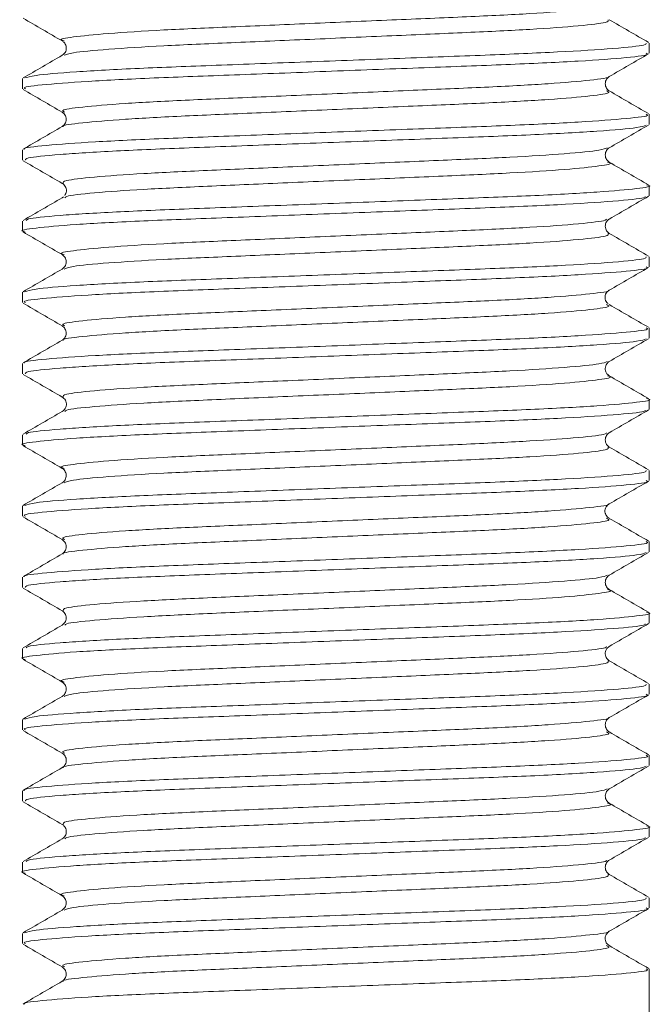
# Model space of a CAD drawing. Header units: millimetres. Extents: x 0 to 210, y 0 to 297.
# Tile 12 of 22: x 118 to 125, y 195 to 206. Entities that reach past the tile are written whole.
import ezdxf

# ---------------------------------------------------------------- set-up
doc = ezdxf.new("R2010")
doc.units = ezdxf.units.MM

msp = doc.modelspace()

# ---------------------------------------------------------------- linework, layer by layer
at = {"color": 179, "linetype": 'Continuous', "lineweight": 15}
for p, q in [((125.317, 205.92), (125.317, 206.039)), ((117.984, 205.623), (117.984, 205.503)), ((125.317, 205.086), (125.317, 205.206)), ((117.984, 204.789), (117.984, 204.67)), ((125.317, 204.253), (125.317, 204.373)), ((118.462, 204.241), (118.449, 204.229)), ((117.984, 203.956), (117.984, 203.836)), ((125.317, 203.42), (125.317, 203.539)), ((117.984, 203.123), (117.984, 203.003)), ((125.317, 202.586), (125.317, 202.706)), ((117.984, 202.289), (117.984, 202.17)), ((125.317, 201.753), (125.317, 201.873)), ((117.984, 201.456), (117.984, 201.336)), ((125.317, 200.92), (125.317, 201.039)), ((117.984, 200.623), (117.984, 200.503)), ((125.317, 200.086), (125.317, 200.206)), ((117.984, 199.789), (117.984, 199.67)), ((125.317, 199.253), (125.317, 199.373)), ((117.984, 198.956), (117.984, 198.836)), ((125.317, 198.42), (125.317, 198.539)), ((117.984, 198.123), (117.984, 198.003)), ((125.317, 197.586), (125.317, 197.706)), ((117.984, 197.289), (117.984, 197.17)), ((125.317, 196.753), (125.317, 196.873)), ((117.984, 196.456), (117.984, 196.336)), ((125.317, 195.92), (125.317, 196.039)), ((117.984, 195.623), (117.984, 195.503)), ((125.317, 195.086), (125.317, 195.206)), ((125.317, 194.373), (125.317, 195.086))]:
    msp.add_line(p, q, dxfattribs=at)
at = {"color": 179, "linetype": 'Continuous', "lineweight": 0}
for points, knots in [([(124.82, 206.48), (124.819, 206.475), (124.816, 206.458), (124.521, 206.424), (123.965, 206.383), (123.2, 206.346), (122.306, 206.309), (121.346, 206.267), (120.419, 206.227), (119.602, 206.192), (118.949, 206.151), (118.553, 206.109), (118.397, 206.082), (118.461, 206.066), (118.473, 206.063)], [0, 0, 0, 0, 0.0379485, 0.1328938, 0.2283894, 0.3203656, 0.4132298, 0.5089454, 0.6033299, 0.694459, 0.7890839, 0.8847291, 0.9772298, 1, 1, 1, 1]), ([(124.838, 206.312), (124.842, 206.302), (124.85, 206.279), (124.527, 206.24), (123.964, 206.198), (123.2, 206.162), (122.306, 206.124), (121.346, 206.082), (120.42, 206.042), (119.6, 206.007), (118.959, 205.966), (118.549, 205.928), (118.494, 205.905), (118.471, 205.895)], [0, 0, 0, 0, 0.0807615, 0.1756386, 0.2710655, 0.3629755, 0.4557729, 0.5514196, 0.6457362, 0.7367998, 0.8313567, 0.9269331, 1, 1, 1, 1]), ([(118.013, 205.63), (118.041, 205.64), (118.104, 205.663), (118.574, 205.702), (119.307, 205.743), (120.244, 205.778), (121.303, 205.818), (122.4, 205.86), (123.421, 205.897), (124.295, 205.934), (124.935, 205.975), (125.287, 206.012), (125.284, 206.031), (125.283, 206.039)], [0, 0, 0, 0, 0.076734, 0.174184, 0.270596, 0.363448, 0.459615, 0.557137, 0.651756, 0.745471, 0.842769, 0.939507, 1, 1, 1, 1]), ([(125.285, 205.92), (125.294, 205.916), (125.333, 205.9), (125.083, 205.869), (124.541, 205.827), (123.731, 205.789), (122.753, 205.753), (121.671, 205.712), (120.587, 205.67), (119.604, 205.635), (118.786, 205.596), (118.232, 205.554), (117.972, 205.523), (118.009, 205.507), (118.018, 205.503)], [0, 0, 0, 0, 0.028438, 0.122258, 0.218025, 0.311543, 0.402996, 0.498192, 0.593468, 0.685028, 0.778384, 0.874142, 0.968109, 1, 1, 1, 1]), ([(124.842, 205.647), (124.844, 205.646), (124.865, 205.633), (124.648, 205.605), (124.182, 205.563), (123.471, 205.524), (122.615, 205.489), (121.668, 205.447), (120.72, 205.406), (119.859, 205.37), (119.145, 205.332), (118.655, 205.29), (118.421, 205.256), (118.465, 205.237), (118.48, 205.23)], [0, 0, 0, 0, 0.006985, 0.100812, 0.196587, 0.290111, 0.381568, 0.476772, 0.572056, 0.663621, 0.756983, 0.852749, 0.946722, 1, 1, 1, 1]), ([(124.819, 205.479), (124.835, 205.472), (124.882, 205.454), (124.659, 205.42), (124.179, 205.378), (123.471, 205.339), (122.615, 205.304), (121.668, 205.263), (120.72, 205.221), (119.86, 205.186), (119.142, 205.147), (118.665, 205.105), (118.44, 205.077), (118.46, 205.063), (118.462, 205.062)], [0, 0, 0, 0, 0.049808, 0.143638, 0.239417, 0.332944, 0.424405, 0.519612, 0.614899, 0.706467, 0.799832, 0.895602, 0.989579, 1, 1, 1, 1]), ([(118.008, 204.796), (118.005, 204.798), (117.981, 204.812), (118.238, 204.841), (118.785, 204.883), (119.604, 204.921), (120.587, 204.957), (121.671, 204.998), (122.753, 205.04), (123.731, 205.075), (124.541, 205.114), (125.083, 205.156), (125.333, 205.186), (125.294, 205.202), (125.285, 205.206)], [0, 0, 0, 0, 0.013479, 0.109232, 0.206812, 0.301943, 0.395245, 0.492333, 0.589339, 0.682532, 0.777828, 0.875417, 0.971021, 1, 1, 1, 1]), ([(125.284, 205.078), (125.26, 205.069), (125.205, 205.047), (124.749, 205.008), (124.025, 204.967), (123.094, 204.932), (122.039, 204.892), (120.941, 204.851), (119.915, 204.813), (119.035, 204.776), (118.385, 204.735), (118.02, 204.698), (118.017, 204.678), (118.016, 204.67)], [0, 0, 0, 0, 0.07309, 0.170495, 0.267024, 0.359899, 0.455934, 0.553484, 0.648285, 0.741848, 0.839084, 0.935921, 1, 1, 1, 1]), ([(124.827, 204.813), (124.807, 204.804), (124.758, 204.782), (124.362, 204.744), (123.729, 204.703), (122.914, 204.668), (121.99, 204.628), (121.029, 204.586), (120.132, 204.548), (119.362, 204.512), (118.79, 204.471), (118.455, 204.431), (118.457, 204.408), (118.458, 204.397)], [0, 0, 0, 0, 0.069475, 0.165009, 0.259681, 0.350768, 0.444956, 0.540632, 0.633608, 0.72537, 0.820737, 0.915713, 1, 1, 1, 1]), ([(124.83, 204.645), (124.841, 204.643), (124.905, 204.628), (124.757, 204.601), (124.371, 204.559), (123.726, 204.518), (122.915, 204.483), (121.99, 204.443), (121.029, 204.402), (120.132, 204.363), (119.361, 204.327), (118.796, 204.286), (118.49, 204.252), (118.483, 204.234), (118.481, 204.229)], [0, 0, 0, 0, 0.019407, 0.111708, 0.207298, 0.302026, 0.393167, 0.487411, 0.583143, 0.676175, 0.767991, 0.863414, 0.958446, 1, 1, 1, 1]), ([(118.027, 203.964), (118.03, 203.969), (118.037, 203.987), (118.388, 204.022), (119.034, 204.063), (119.915, 204.099), (120.941, 204.137), (122.039, 204.179), (123.095, 204.219), (124.022, 204.254), (124.76, 204.295), (125.2, 204.336), (125.37, 204.363), (125.298, 204.378), (125.287, 204.38)], [0, 0, 0, 0, 0.044012, 0.139017, 0.234412, 0.326205, 0.419211, 0.514915, 0.609133, 0.700251, 0.794952, 0.890515, 0.982791, 1, 1, 1, 1]), ([(125.273, 204.245), (125.273, 204.24), (125.27, 204.222), (124.931, 204.189), (124.296, 204.147), (123.422, 204.111), (122.401, 204.073), (121.304, 204.031), (120.244, 203.991), (119.31, 203.956), (118.564, 203.916), (118.112, 203.874), (117.933, 203.846), (118.004, 203.831), (118.016, 203.828)], [0, 0, 0, 0, 0.040416, 0.135328, 0.230793, 0.322744, 0.415576, 0.511259, 0.605615, 0.696717, 0.791309, 0.886923, 0.979399, 1, 1, 1, 1]), ([(124.82, 203.98), (124.819, 203.975), (124.816, 203.958), (124.521, 203.924), (123.966, 203.883), (123.2, 203.846), (122.307, 203.809), (121.347, 203.767), (120.42, 203.727), (119.603, 203.692), (118.95, 203.651), (118.553, 203.609), (118.397, 203.582), (118.461, 203.566), (118.473, 203.563)], [0, 0, 0, 0, 0.037919, 0.132861, 0.228355, 0.320332, 0.413191, 0.508904, 0.603289, 0.694416, 0.789036, 0.88468, 0.977182, 1, 1, 1, 1]), ([(124.838, 203.812), (124.842, 203.802), (124.85, 203.779), (124.527, 203.74), (123.964, 203.698), (123.201, 203.662), (122.307, 203.624), (121.347, 203.582), (120.42, 203.542), (119.6, 203.507), (118.959, 203.467), (118.549, 203.428), (118.494, 203.405), (118.471, 203.395)], [0, 0, 0, 0, 0.0806825, 0.175559, 0.2709882, 0.3629022, 0.4556974, 0.5513448, 0.6456649, 0.7367294, 0.8312853, 0.9268637, 1, 1, 1, 1]), ([(118.013, 203.13), (118.041, 203.14), (118.104, 203.163), (118.575, 203.202), (119.308, 203.243), (120.245, 203.278), (121.304, 203.318), (122.401, 203.36), (123.422, 203.397), (124.295, 203.434), (124.935, 203.475), (125.287, 203.512), (125.284, 203.531), (125.283, 203.539)], [0, 0, 0, 0, 0.076804, 0.174255, 0.270664, 0.363516, 0.459684, 0.557205, 0.65182, 0.745538, 0.842836, 0.939572, 1, 1, 1, 1]), ([(125.285, 203.42), (125.294, 203.416), (125.333, 203.4), (125.083, 203.369), (124.541, 203.328), (123.731, 203.289), (122.753, 203.253), (121.672, 203.212), (120.588, 203.17), (119.604, 203.135), (118.786, 203.096), (118.232, 203.054), (117.972, 203.023), (118.009, 203.007), (118.018, 203.003)], [0, 0, 0, 0, 0.028376, 0.122193, 0.21796, 0.311481, 0.402932, 0.498127, 0.593404, 0.684967, 0.77832, 0.874078, 0.968047, 1, 1, 1, 1]), ([(124.842, 203.147), (124.844, 203.146), (124.865, 203.133), (124.648, 203.105), (124.182, 203.063), (123.471, 203.024), (122.616, 202.989), (121.669, 202.948), (120.72, 202.906), (119.859, 202.87), (119.145, 202.832), (118.655, 202.79), (118.421, 202.756), (118.465, 202.737), (118.48, 202.73)], [0, 0, 0, 0, 0.006927, 0.100753, 0.196529, 0.290058, 0.381515, 0.476718, 0.572005, 0.663573, 0.756933, 0.852701, 0.946678, 1, 1, 1, 1]), ([(124.819, 202.979), (124.835, 202.972), (124.882, 202.954), (124.659, 202.92), (124.179, 202.878), (123.472, 202.84), (122.616, 202.804), (121.669, 202.763), (120.72, 202.721), (119.86, 202.686), (119.143, 202.647), (118.665, 202.605), (118.441, 202.577), (118.46, 202.563), (118.462, 202.562)], [0, 0, 0, 0, 0.049746, 0.143571, 0.239347, 0.332875, 0.424332, 0.519535, 0.614821, 0.706388, 0.799748, 0.895515, 0.989492, 1, 1, 1, 1]), ([(118.009, 202.296), (118.006, 202.298), (117.981, 202.312), (118.238, 202.341), (118.785, 202.383), (119.605, 202.421), (120.588, 202.457), (121.672, 202.498), (122.753, 202.54), (123.731, 202.575), (124.541, 202.614), (125.083, 202.656), (125.333, 202.686), (125.294, 202.702), (125.285, 202.706)], [0, 0, 0, 0, 0.013565, 0.109319, 0.206896, 0.302022, 0.395324, 0.492411, 0.589414, 0.682602, 0.7779, 0.875486, 0.971085, 1, 1, 1, 1]), ([(125.284, 202.578), (125.26, 202.569), (125.205, 202.547), (124.749, 202.508), (124.026, 202.467), (123.095, 202.432), (122.04, 202.392), (120.941, 202.351), (119.916, 202.313), (119.036, 202.277), (118.385, 202.235), (118.02, 202.198), (118.017, 202.178), (118.016, 202.17)], [0, 0, 0, 0, 0.073057, 0.170459, 0.266986, 0.359859, 0.455888, 0.553435, 0.648235, 0.741792, 0.839023, 0.935859, 1, 1, 1, 1]), ([(124.827, 202.313), (124.807, 202.304), (124.759, 202.282), (124.362, 202.244), (123.729, 202.203), (122.915, 202.168), (121.991, 202.128), (121.03, 202.086), (120.132, 202.048), (119.363, 202.012), (118.79, 201.971), (118.455, 201.931), (118.457, 201.908), (118.458, 201.897)], [0, 0, 0, 0, 0.069435, 0.164958, 0.259623, 0.350701, 0.444876, 0.540542, 0.633512, 0.725262, 0.820617, 0.915585, 1, 1, 1, 1]), ([(124.83, 202.145), (124.841, 202.143), (124.905, 202.128), (124.757, 202.101), (124.372, 202.059), (123.727, 202.018), (122.915, 201.983), (121.991, 201.943), (121.03, 201.902), (120.133, 201.863), (119.361, 201.827), (118.796, 201.786), (118.491, 201.752), (118.483, 201.734), (118.481, 201.729)], [0, 0, 0, 0, 0.019289, 0.111596, 0.207195, 0.301935, 0.393085, 0.487336, 0.583078, 0.676122, 0.767945, 0.863376, 0.958419, 1, 1, 1, 1]), ([(118.027, 201.464), (118.03, 201.469), (118.038, 201.487), (118.388, 201.522), (119.035, 201.563), (119.916, 201.599), (120.941, 201.637), (122.039, 201.679), (123.096, 201.719), (124.023, 201.754), (124.76, 201.795), (125.2, 201.836), (125.37, 201.863), (125.298, 201.878), (125.287, 201.88)], [0, 0, 0, 0, 0.044035, 0.139051, 0.234455, 0.326254, 0.419273, 0.514987, 0.609211, 0.700339, 0.795052, 0.890623, 0.982906, 1, 1, 1, 1]), ([(125.273, 201.745), (125.273, 201.74), (125.27, 201.722), (124.932, 201.689), (124.297, 201.647), (123.422, 201.611), (122.402, 201.573), (121.304, 201.531), (120.245, 201.491), (119.311, 201.456), (118.565, 201.416), (118.112, 201.374), (117.933, 201.346), (118.004, 201.331), (118.017, 201.328)], [0, 0, 0, 0, 0.040305, 0.135218, 0.230685, 0.322641, 0.415472, 0.511156, 0.605516, 0.69662, 0.791211, 0.886828, 0.979309, 1, 1, 1, 1]), ([(124.82, 201.48), (124.819, 201.475), (124.816, 201.458), (124.522, 201.424), (123.966, 201.383), (123.201, 201.346), (122.308, 201.309), (121.348, 201.267), (120.42, 201.227), (119.603, 201.192), (118.95, 201.151), (118.553, 201.109), (118.397, 201.082), (118.461, 201.066), (118.473, 201.063)], [0, 0, 0, 0, 0.037805, 0.132747, 0.228244, 0.320226, 0.413084, 0.508799, 0.603188, 0.694316, 0.788937, 0.884584, 0.977091, 1, 1, 1, 1]), ([(124.838, 201.312), (124.842, 201.302), (124.85, 201.279), (124.528, 201.24), (123.965, 201.198), (123.201, 201.162), (122.308, 201.124), (121.347, 201.082), (120.421, 201.042), (119.601, 201.007), (118.959, 200.967), (118.549, 200.928), (118.494, 200.905), (118.471, 200.895)], [0, 0, 0, 0, 0.080666, 0.175542, 0.270974, 0.362893, 0.455687, 0.551336, 0.64566, 0.736726, 0.831282, 0.926863, 1, 1, 1, 1]), ([(118.013, 200.63), (118.041, 200.64), (118.104, 200.663), (118.575, 200.702), (119.308, 200.743), (120.245, 200.778), (121.304, 200.818), (122.402, 200.86), (123.422, 200.897), (124.296, 200.934), (124.935, 200.975), (125.287, 201.012), (125.284, 201.031), (125.283, 201.039)], [0, 0, 0, 0, 0.07681, 0.174268, 0.270681, 0.363538, 0.459716, 0.557242, 0.65186, 0.745587, 0.842892, 0.939632, 1, 1, 1, 1]), ([(125.285, 200.92), (125.294, 200.916), (125.333, 200.9), (125.084, 200.869), (124.542, 200.828), (123.732, 200.789), (122.754, 200.753), (121.672, 200.712), (120.588, 200.67), (119.605, 200.635), (118.787, 200.596), (118.233, 200.554), (117.972, 200.523), (118.009, 200.507), (118.018, 200.503)], [0, 0, 0, 0, 0.028313, 0.122128, 0.217896, 0.311419, 0.402869, 0.498062, 0.59334, 0.684905, 0.778255, 0.874013, 0.967984, 1, 1, 1, 1]), ([(124.843, 200.647), (124.844, 200.646), (124.865, 200.633), (124.649, 200.605), (124.182, 200.563), (123.472, 200.524), (122.616, 200.489), (121.67, 200.448), (120.721, 200.406), (119.86, 200.37), (119.145, 200.332), (118.656, 200.29), (118.421, 200.256), (118.465, 200.237), (118.48, 200.23)], [0, 0, 0, 0, 0.006852, 0.100674, 0.196451, 0.289982, 0.381437, 0.476639, 0.571927, 0.663497, 0.756854, 0.852621, 0.946601, 1, 1, 1, 1]), ([(124.819, 200.479), (124.835, 200.472), (124.882, 200.454), (124.659, 200.42), (124.18, 200.378), (123.472, 200.34), (122.616, 200.304), (121.67, 200.263), (120.721, 200.221), (119.861, 200.186), (119.143, 200.147), (118.665, 200.105), (118.441, 200.077), (118.46, 200.063), (118.462, 200.062)], [0, 0, 0, 0, 0.049647, 0.143471, 0.23925, 0.332783, 0.424239, 0.519443, 0.614733, 0.706305, 0.799664, 0.895433, 0.989415, 1, 1, 1, 1]), ([(118.009, 199.796), (118.006, 199.798), (117.982, 199.812), (118.238, 199.841), (118.785, 199.883), (119.605, 199.921), (120.588, 199.957), (121.673, 199.998), (122.754, 200.04), (123.732, 200.075), (124.542, 200.114), (125.084, 200.156), (125.333, 200.186), (125.294, 200.202), (125.285, 200.206)], [0, 0, 0, 0, 0.013646, 0.109401, 0.206976, 0.302097, 0.3954, 0.492486, 0.589486, 0.682671, 0.777969, 0.875554, 0.971149, 1, 1, 1, 1]), ([(125.284, 200.078), (125.26, 200.069), (125.205, 200.047), (124.75, 200.008), (124.026, 199.967), (123.096, 199.933), (122.04, 199.892), (120.942, 199.851), (119.917, 199.813), (119.036, 199.777), (118.386, 199.735), (118.02, 199.698), (118.017, 199.678), (118.016, 199.67)], [0, 0, 0, 0, 0.0729575, 0.1703616, 0.2668943, 0.359771, 0.4558012, 0.5533524, 0.6481595, 0.7417177, 0.8389508, 0.9357919, 1, 1, 1, 1]), ([(124.827, 199.813), (124.807, 199.804), (124.759, 199.782), (124.362, 199.744), (123.73, 199.703), (122.915, 199.668), (121.992, 199.628), (121.031, 199.586), (120.133, 199.548), (119.363, 199.512), (118.791, 199.471), (118.455, 199.431), (118.457, 199.408), (118.458, 199.397)], [0, 0, 0, 0, 0.069344, 0.164877, 0.259553, 0.350642, 0.444825, 0.540502, 0.633485, 0.725242, 0.820606, 0.915586, 1, 1, 1, 1]), ([(124.83, 199.645), (124.841, 199.643), (124.905, 199.628), (124.757, 199.601), (124.372, 199.559), (123.727, 199.518), (122.916, 199.483), (121.991, 199.443), (121.03, 199.402), (120.133, 199.364), (119.362, 199.327), (118.796, 199.286), (118.491, 199.252), (118.483, 199.234), (118.481, 199.229)], [0, 0, 0, 0, 0.0192246, 0.1115284, 0.2071267, 0.3018691, 0.3930204, 0.4872691, 0.5830119, 0.6760592, 0.7678799, 0.8633102, 0.9583555, 1, 1, 1, 1]), ([(118.027, 198.964), (118.03, 198.969), (118.038, 198.987), (118.389, 199.022), (119.035, 199.063), (119.917, 199.099), (120.942, 199.137), (122.04, 199.179), (123.096, 199.219), (124.023, 199.254), (124.761, 199.295), (125.2, 199.336), (125.37, 199.363), (125.299, 199.378), (125.287, 199.38)], [0, 0, 0, 0, 0.044099, 0.139117, 0.23452, 0.326317, 0.419339, 0.515054, 0.609277, 0.700405, 0.795121, 0.890691, 0.982971, 1, 1, 1, 1]), ([(125.273, 199.245), (125.273, 199.24), (125.27, 199.222), (124.932, 199.189), (124.297, 199.147), (123.423, 199.111), (122.402, 199.073), (121.305, 199.031), (120.245, 198.991), (119.312, 198.956), (118.565, 198.916), (118.112, 198.874), (117.933, 198.846), (118.004, 198.831), (118.017, 198.828)], [0, 0, 0, 0, 0.040291, 0.135199, 0.230666, 0.322622, 0.415447, 0.511129, 0.605489, 0.69659, 0.791178, 0.886793, 0.979275, 1, 1, 1, 1]), ([(124.82, 198.98), (124.819, 198.975), (124.816, 198.958), (124.522, 198.924), (123.967, 198.883), (123.201, 198.846), (122.308, 198.809), (121.348, 198.767), (120.421, 198.727), (119.604, 198.692), (118.951, 198.651), (118.553, 198.61), (118.397, 198.582), (118.461, 198.566), (118.473, 198.563)], [0, 0, 0, 0, 0.0377929, 0.1327305, 0.228227, 0.3202094, 0.4130615, 0.5087732, 0.6031623, 0.6942884, 0.7889047, 0.8845498, 0.9770584, 1, 1, 1, 1]), ([(124.838, 198.812), (124.842, 198.802), (124.85, 198.779), (124.528, 198.74), (123.965, 198.698), (123.202, 198.662), (122.308, 198.624), (121.348, 198.582), (120.421, 198.542), (119.601, 198.507), (118.96, 198.467), (118.549, 198.428), (118.494, 198.405), (118.47, 198.395)], [0, 0, 0, 0, 0.080571, 0.175443, 0.270873, 0.362791, 0.455579, 0.551224, 0.645548, 0.73661, 0.831161, 0.92674, 1, 1, 1, 1]), ([(118.013, 198.13), (118.041, 198.14), (118.104, 198.163), (118.575, 198.202), (119.309, 198.243), (120.246, 198.278), (121.305, 198.318), (122.402, 198.36), (123.423, 198.397), (124.296, 198.434), (124.936, 198.475), (125.287, 198.512), (125.284, 198.532), (125.283, 198.539)], [0, 0, 0, 0, 0.07693, 0.174383, 0.270788, 0.36364, 0.459814, 0.557334, 0.651943, 0.745667, 0.842968, 0.9397, 1, 1, 1, 1]), ([(125.285, 198.42), (125.294, 198.416), (125.333, 198.4), (125.084, 198.369), (124.542, 198.328), (123.733, 198.289), (122.755, 198.253), (121.673, 198.212), (120.589, 198.17), (119.606, 198.135), (118.787, 198.096), (118.233, 198.054), (117.973, 198.023), (118.009, 198.007), (118.018, 198.003)], [0, 0, 0, 0, 0.028251, 0.122063, 0.217831, 0.311357, 0.402805, 0.497997, 0.593277, 0.684843, 0.77819, 0.873948, 0.967922, 1, 1, 1, 1]), ([(124.843, 198.147), (124.844, 198.146), (124.865, 198.133), (124.649, 198.105), (124.183, 198.063), (123.472, 198.024), (122.617, 197.989), (121.67, 197.948), (120.722, 197.906), (119.861, 197.871), (119.146, 197.832), (118.656, 197.79), (118.421, 197.756), (118.465, 197.737), (118.48, 197.73)], [0, 0, 0, 0, 0.006798, 0.100618, 0.196394, 0.289928, 0.381381, 0.476581, 0.57187, 0.663442, 0.756796, 0.852563, 0.946545, 1, 1, 1, 1]), ([(124.819, 197.979), (124.835, 197.972), (124.882, 197.954), (124.659, 197.92), (124.18, 197.878), (123.473, 197.84), (122.617, 197.804), (121.67, 197.763), (120.721, 197.721), (119.861, 197.686), (119.143, 197.647), (118.665, 197.605), (118.441, 197.577), (118.46, 197.563), (118.462, 197.562)], [0, 0, 0, 0, 0.0496245, 0.1434467, 0.2392261, 0.3327626, 0.4242183, 0.5194214, 0.6147129, 0.7062877, 0.7996443, 0.8954139, 0.9893985, 1, 1, 1, 1]), ([(118.009, 197.296), (118.006, 197.298), (117.982, 197.312), (118.239, 197.341), (118.786, 197.383), (119.606, 197.421), (120.589, 197.457), (121.673, 197.498), (122.755, 197.54), (123.733, 197.575), (124.542, 197.614), (125.084, 197.656), (125.333, 197.686), (125.294, 197.702), (125.285, 197.706)], [0, 0, 0, 0, 0.013661, 0.109423, 0.207003, 0.302126, 0.395435, 0.492528, 0.589531, 0.682718, 0.778024, 0.875614, 0.971211, 1, 1, 1, 1]), ([(125.284, 197.578), (125.26, 197.569), (125.205, 197.547), (124.75, 197.508), (124.027, 197.467), (123.096, 197.433), (122.041, 197.393), (120.943, 197.351), (119.917, 197.313), (119.037, 197.277), (118.386, 197.235), (118.02, 197.198), (118.017, 197.178), (118.016, 197.17)], [0, 0, 0, 0, 0.072916, 0.170317, 0.266849, 0.359724, 0.455749, 0.553298, 0.648106, 0.741659, 0.838889, 0.935729, 1, 1, 1, 1]), ([(124.827, 197.313), (124.807, 197.304), (124.759, 197.282), (124.363, 197.244), (123.73, 197.203), (122.916, 197.168), (121.992, 197.128), (121.031, 197.086), (120.133, 197.048), (119.364, 197.012), (118.791, 196.971), (118.455, 196.931), (118.457, 196.908), (118.458, 196.897)], [0, 0, 0, 0, 0.0693032, 0.1648359, 0.2595161, 0.3506063, 0.4447888, 0.5404672, 0.6334548, 0.7252107, 0.8205753, 0.9155579, 1, 1, 1, 1]), ([(124.83, 197.145), (124.841, 197.143), (124.906, 197.128), (124.758, 197.101), (124.373, 197.059), (123.728, 197.018), (122.916, 196.983), (121.992, 196.943), (121.031, 196.902), (120.134, 196.864), (119.362, 196.827), (118.797, 196.786), (118.491, 196.752), (118.483, 196.734), (118.481, 196.729)], [0, 0, 0, 0, 0.019229, 0.11152, 0.207107, 0.301842, 0.392984, 0.487221, 0.582954, 0.675995, 0.767804, 0.863223, 0.95826, 1, 1, 1, 1]), ([(118.027, 196.464), (118.03, 196.469), (118.038, 196.487), (118.389, 196.522), (119.036, 196.563), (119.917, 196.599), (120.943, 196.637), (122.041, 196.679), (123.097, 196.719), (124.024, 196.754), (124.761, 196.795), (125.2, 196.837), (125.37, 196.863), (125.298, 196.878), (125.287, 196.88)], [0, 0, 0, 0, 0.044196, 0.139206, 0.234597, 0.326382, 0.419399, 0.515104, 0.609314, 0.700434, 0.795142, 0.890702, 0.982968, 1, 1, 1, 1]), ([(125.273, 196.745), (125.273, 196.74), (125.27, 196.722), (124.932, 196.689), (124.298, 196.647), (123.424, 196.611), (122.403, 196.573), (121.306, 196.531), (120.246, 196.491), (119.312, 196.456), (118.566, 196.416), (118.112, 196.374), (117.933, 196.346), (118.004, 196.331), (118.017, 196.328)], [0, 0, 0, 0, 0.040166, 0.135074, 0.230544, 0.322505, 0.415329, 0.511012, 0.605376, 0.696479, 0.791066, 0.886684, 0.979171, 1, 1, 1, 1]), ([(124.82, 196.48), (124.819, 196.475), (124.816, 196.458), (124.522, 196.424), (123.967, 196.383), (123.202, 196.347), (122.309, 196.309), (121.349, 196.267), (120.421, 196.227), (119.604, 196.192), (118.951, 196.151), (118.553, 196.11), (118.397, 196.082), (118.461, 196.066), (118.473, 196.063)], [0, 0, 0, 0, 0.037663, 0.132601, 0.2281, 0.320088, 0.412939, 0.508652, 0.603045, 0.694173, 0.78879, 0.884438, 0.976952, 1, 1, 1, 1]), ([(124.838, 196.312), (124.842, 196.302), (124.85, 196.279), (124.528, 196.24), (123.966, 196.198), (123.202, 196.162), (122.309, 196.124), (121.349, 196.082), (120.422, 196.042), (119.602, 196.007), (118.96, 195.967), (118.549, 195.928), (118.494, 195.905), (118.47, 195.895)], [0, 0, 0, 0, 0.0804959, 0.1753666, 0.2707986, 0.3627208, 0.455506, 0.5511515, 0.6454781, 0.7365415, 0.8310908, 0.926671, 1, 1, 1, 1]), ([(118.013, 195.63), (118.041, 195.64), (118.104, 195.663), (118.576, 195.702), (119.31, 195.743), (120.247, 195.778), (121.306, 195.818), (122.403, 195.86), (123.424, 195.897), (124.297, 195.934), (124.936, 195.975), (125.287, 196.012), (125.284, 196.032), (125.283, 196.039)], [0, 0, 0, 0, 0.077, 0.174453, 0.270855, 0.363706, 0.459882, 0.557402, 0.652007, 0.745733, 0.843035, 0.939765, 1, 1, 1, 1]), ([(125.285, 195.92), (125.294, 195.916), (125.333, 195.9), (125.084, 195.869), (124.543, 195.828), (123.733, 195.789), (122.756, 195.753), (121.674, 195.712), (120.59, 195.671), (119.606, 195.635), (118.788, 195.596), (118.233, 195.554), (117.973, 195.523), (118.009, 195.507), (118.018, 195.503)], [0, 0, 0, 0, 0.028189, 0.121999, 0.217766, 0.311296, 0.402741, 0.497932, 0.593213, 0.684782, 0.778126, 0.873883, 0.96786, 1, 1, 1, 1]), ([(124.843, 195.647), (124.844, 195.646), (124.865, 195.633), (124.649, 195.605), (124.183, 195.563), (123.473, 195.524), (122.618, 195.489), (121.671, 195.448), (120.722, 195.406), (119.861, 195.371), (119.146, 195.332), (118.656, 195.29), (118.421, 195.256), (118.465, 195.237), (118.48, 195.23)], [0, 0, 0, 0, 0.006713, 0.100531, 0.196309, 0.289847, 0.381299, 0.476499, 0.57179, 0.663365, 0.756717, 0.852485, 0.94647, 1, 1, 1, 1]), ([(124.819, 195.479), (124.835, 195.472), (124.883, 195.454), (124.659, 195.42), (124.181, 195.379), (123.473, 195.34), (122.617, 195.304), (121.671, 195.263), (120.722, 195.221), (119.862, 195.186), (119.144, 195.147), (118.666, 195.105), (118.441, 195.077), (118.46, 195.063), (118.462, 195.062)], [0, 0, 0, 0, 0.049559, 0.143376, 0.239152, 0.332689, 0.42414, 0.519339, 0.614629, 0.706203, 0.799553, 0.89532, 0.989304, 1, 1, 1, 1]), ([(118.009, 194.796), (118.006, 194.798), (117.982, 194.812), (118.239, 194.841), (118.786, 194.883), (119.607, 194.921), (120.59, 194.957), (121.674, 194.999), (122.756, 195.04), (123.733, 195.075), (124.543, 195.114), (125.084, 195.156), (125.333, 195.187), (125.294, 195.202), (125.285, 195.206)], [0, 0, 0, 0, 0.0137545, 0.1095166, 0.2070929, 0.3022101, 0.3955183, 0.4926096, 0.589608, 0.682791, 0.7780972, 0.8756839, 0.9712753, 1, 1, 1, 1])]:
    msp.add_open_spline(points, degree=3, knots=knots, dxfattribs=at)
at = {"color": 179, "linetype": 'Continuous', "lineweight": 15}
for points, knots in [([(117.99, 206.329), (118.066, 206.285), (118.219, 206.196), (118.372, 206.108), (118.449, 206.063)], [0, 0, 0, 0, 0.50005, 1, 1, 1, 1]), ([(125.311, 206.046), (125.234, 206.091), (125.081, 206.179), (124.928, 206.268), (124.852, 206.312)], [0, 0, 0, 0, 0.50005, 1, 1, 1, 1]), ([(118.449, 206.063), (118.457, 206.059), (118.471, 206.051), (118.499, 206.002), (118.496, 205.957), (118.483, 205.923), (118.462, 205.906), (118.449, 205.895)], [0, 0, 0, 0, 0.427683, 0.697327, 0.793895, 0.873535, 1, 1, 1, 1]), ([(118.449, 205.895), (118.372, 205.851), (118.219, 205.762), (118.066, 205.674), (117.99, 205.63)], [0, 0, 0, 0, 0.49995, 1, 1, 1, 1]), ([(124.852, 205.647), (124.928, 205.691), (125.081, 205.78), (125.234, 205.868), (125.311, 205.912)], [0, 0, 0, 0, 0.4999496, 1, 1, 1, 1]), ([(124.852, 205.478), (124.84, 205.487), (124.817, 205.505), (124.8, 205.563), (124.817, 205.621), (124.841, 205.638), (124.852, 205.647)], [0, 0, 0, 0, 0.248471, 0.5000155, 0.7515445, 1, 1, 1, 1]), ([(117.99, 205.496), (118.066, 205.451), (118.219, 205.363), (118.372, 205.274), (118.449, 205.23)], [0, 0, 0, 0, 0.50005, 1, 1, 1, 1]), ([(125.311, 205.213), (125.234, 205.257), (125.081, 205.346), (124.928, 205.434), (124.852, 205.479)], [0, 0, 0, 0, 0.50005, 1, 1, 1, 1]), ([(118.448, 205.23), (118.46, 205.222), (118.483, 205.204), (118.501, 205.146), (118.483, 205.088), (118.46, 205.07), (118.448, 205.062)], [0, 0, 0, 0, 0.248294, 0.499996, 0.751702, 1, 1, 1, 1]), ([(118.449, 205.062), (118.372, 205.018), (118.219, 204.929), (118.066, 204.841), (117.99, 204.796)], [0, 0, 0, 0, 0.49995, 1, 1, 1, 1]), ([(124.852, 204.813), (124.928, 204.858), (125.081, 204.946), (125.234, 205.035), (125.311, 205.079)], [0, 0, 0, 0, 0.49995, 1, 1, 1, 1]), ([(124.852, 204.645), (124.841, 204.654), (124.817, 204.671), (124.8, 204.729), (124.817, 204.787), (124.841, 204.805), (124.852, 204.814)], [0, 0, 0, 0, 0.248404, 0.499986, 0.751582, 1, 1, 1, 1]), ([(117.99, 204.662), (118.066, 204.618), (118.219, 204.53), (118.372, 204.441), (118.449, 204.397)], [0, 0, 0, 0, 0.50005, 1, 1, 1, 1]), ([(125.311, 204.38), (125.234, 204.424), (125.081, 204.512), (124.928, 204.601), (124.852, 204.645)], [0, 0, 0, 0, 0.500051, 1, 1, 1, 1]), ([(118.449, 204.397), (118.455, 204.392), (118.47, 204.383), (118.487, 204.361), (118.498, 204.333), (118.499, 204.303), (118.491, 204.274), (118.483, 204.262), (118.478, 204.255)], [0, 0, 0, 0, 0.0926338, 0.1991609, 0.3273082, 0.4909471, 0.7084671, 1, 1, 1, 1]), ([(124.852, 203.98), (124.928, 204.024), (125.081, 204.113), (125.234, 204.201), (125.311, 204.246)], [0, 0, 0, 0, 0.4999495, 1, 1, 1, 1]), ([(118.449, 204.228), (118.372, 204.184), (118.219, 204.096), (118.066, 204.007), (117.99, 203.963)], [0, 0, 0, 0, 0.499949, 1, 1, 1, 1]), ([(124.852, 203.812), (124.841, 203.82), (124.821, 203.834), (124.8, 203.889), (124.814, 203.951), (124.84, 203.971), (124.852, 203.98)], [0, 0, 0, 0, 0.304674, 0.570695, 0.797696, 1, 1, 1, 1]), ([(117.99, 203.829), (118.066, 203.785), (118.219, 203.696), (118.372, 203.608), (118.449, 203.563)], [0, 0, 0, 0, 0.5000505, 1, 1, 1, 1]), ([(125.311, 203.546), (125.234, 203.591), (125.081, 203.679), (124.928, 203.768), (124.852, 203.812)], [0, 0, 0, 0, 0.500051, 1, 1, 1, 1]), ([(118.449, 203.563), (118.46, 203.555), (118.483, 203.537), (118.501, 203.479), (118.483, 203.421), (118.46, 203.404), (118.449, 203.395)], [0, 0, 0, 0, 0.248556, 0.499997, 0.751441, 1, 1, 1, 1]), ([(118.449, 203.395), (118.372, 203.351), (118.219, 203.262), (118.066, 203.174), (117.99, 203.13)], [0, 0, 0, 0, 0.499949, 1, 1, 1, 1]), ([(124.852, 203.147), (124.928, 203.191), (125.081, 203.28), (125.234, 203.368), (125.311, 203.412)], [0, 0, 0, 0, 0.499949, 1, 1, 1, 1]), ([(124.838, 202.991), (124.834, 202.993), (124.826, 202.997), (124.809, 203.024), (124.801, 203.053), (124.803, 203.083), (124.814, 203.111), (124.831, 203.133), (124.845, 203.142), (124.852, 203.147)], [0, 0, 0, 0, 0.3266, 0.522234, 0.668439, 0.778691, 0.865248, 0.93731, 1, 1, 1, 1]), ([(117.99, 202.996), (118.066, 202.951), (118.219, 202.863), (118.372, 202.774), (118.449, 202.73)], [0, 0, 0, 0, 0.500051, 1, 1, 1, 1]), ([(125.311, 202.713), (125.234, 202.757), (125.081, 202.846), (124.928, 202.934), (124.852, 202.979)], [0, 0, 0, 0, 0.5000505, 1, 1, 1, 1]), ([(118.449, 202.73), (118.461, 202.72), (118.487, 202.699), (118.501, 202.637), (118.478, 202.582), (118.459, 202.569), (118.449, 202.562), (118.449, 202.562), (118.449, 202.562), (118.449, 202.562)], [0, 0, 0, 0, 0.187209, 0.404961, 0.672588, 1, 1, 1, 1.00003, 1.00003, 1.00003, 1.00003]), ([(118.449, 202.562), (118.372, 202.518), (118.219, 202.429), (118.066, 202.341), (117.99, 202.296)], [0, 0, 0, 0, 0.49995, 1, 1, 1, 1]), ([(124.852, 202.313), (124.928, 202.358), (125.081, 202.446), (125.234, 202.535), (125.311, 202.579)], [0, 0, 0, 0, 0.4999494, 1, 1, 1, 1]), ([(124.852, 202.145), (124.839, 202.155), (124.811, 202.178), (124.799, 202.242), (124.825, 202.296), (124.842, 202.307), (124.852, 202.313)], [0, 0, 0, 0, 0.1657486, 0.3694897, 0.6381331, 1, 1, 1, 1]), ([(117.99, 202.162), (118.066, 202.118), (118.219, 202.03), (118.372, 201.941), (118.449, 201.897)], [0, 0, 0, 0, 0.500051, 1, 1, 1, 1]), ([(125.311, 201.88), (125.234, 201.924), (125.081, 202.012), (124.928, 202.101), (124.852, 202.145)], [0, 0, 0, 0, 0.50005, 1, 1, 1, 1]), ([(118.449, 201.897), (118.457, 201.893), (118.467, 201.888), (118.492, 201.852), (118.5, 201.824), (118.498, 201.793), (118.487, 201.765), (118.47, 201.743), (118.455, 201.733), (118.449, 201.729)], [0, 0, 0, 0, 0.4849911, 0.639567, 0.752276, 0.8349672, 0.8988984, 0.9525692, 1, 1, 1, 1]), ([(118.449, 201.729), (118.372, 201.684), (118.219, 201.596), (118.066, 201.507), (117.99, 201.463)], [0, 0, 0, 0, 0.49995, 1, 1, 1, 1]), ([(124.852, 201.48), (124.928, 201.524), (125.081, 201.613), (125.234, 201.701), (125.311, 201.746)], [0, 0, 0, 0, 0.499949, 1, 1, 1, 1]), ([(124.852, 201.312), (124.84, 201.321), (124.817, 201.338), (124.8, 201.396), (124.817, 201.454), (124.84, 201.471), (124.852, 201.48)], [0, 0, 0, 0, 0.248556, 0.499998, 0.751442, 1, 1, 1, 1]), ([(117.99, 201.329), (118.066, 201.285), (118.219, 201.196), (118.372, 201.108), (118.449, 201.063)], [0, 0, 0, 0, 0.500051, 1, 1, 1, 1]), ([(125.311, 201.046), (125.234, 201.091), (125.081, 201.179), (124.928, 201.268), (124.852, 201.312)], [0, 0, 0, 0, 0.500051, 1, 1, 1, 1]), ([(118.449, 201.063), (118.459, 201.056), (118.477, 201.044), (118.501, 200.99), (118.488, 200.927), (118.461, 200.905), (118.449, 200.895)], [0, 0, 0, 0, 0.34237, 0.610907, 0.82244, 1, 1, 1, 1]), ([(118.449, 200.895), (118.372, 200.851), (118.219, 200.762), (118.066, 200.674), (117.99, 200.63)], [0, 0, 0, 0, 0.499949, 1, 1, 1, 1]), ([(124.852, 200.647), (124.928, 200.691), (125.081, 200.78), (125.234, 200.868), (125.311, 200.912)], [0, 0, 0, 0, 0.49995, 1, 1, 1, 1]), ([(124.852, 200.479), (124.845, 200.483), (124.831, 200.493), (124.816, 200.511), (124.808, 200.527), (124.801, 200.547), (124.8, 200.575), (124.809, 200.603), (124.834, 200.639), (124.844, 200.643), (124.852, 200.647)], [0, 0, 0, 0, 0.046801, 0.098263, 0.126885, 0.158674, 0.237289, 0.347582, 0.502671, 1, 1, 1, 1]), ([(117.99, 200.496), (118.066, 200.451), (118.219, 200.363), (118.372, 200.274), (118.449, 200.23)], [0, 0, 0, 0, 0.50005, 1, 1, 1, 1]), ([(125.311, 200.213), (125.234, 200.257), (125.081, 200.346), (124.928, 200.434), (124.852, 200.478)], [0, 0, 0, 0, 0.500051, 1, 1, 1, 1]), ([(118.448, 200.23), (118.46, 200.222), (118.483, 200.204), (118.501, 200.146), (118.483, 200.088), (118.46, 200.07), (118.448, 200.062)], [0, 0, 0, 0, 0.248374, 0.499988, 0.751614, 1, 1, 1, 1]), ([(118.449, 200.062), (118.372, 200.018), (118.219, 199.929), (118.066, 199.841), (117.99, 199.796)], [0, 0, 0, 0, 0.499949, 1, 1, 1, 1]), ([(124.852, 199.813), (124.928, 199.858), (125.081, 199.946), (125.234, 200.035), (125.311, 200.079)], [0, 0, 0, 0, 0.49995, 1, 1, 1, 1]), ([(124.852, 199.645), (124.841, 199.654), (124.817, 199.671), (124.8, 199.729), (124.817, 199.787), (124.841, 199.805), (124.852, 199.814)], [0, 0, 0, 0, 0.248324, 0.499993, 0.751669, 1, 1, 1, 1]), ([(117.99, 199.662), (118.066, 199.618), (118.219, 199.53), (118.372, 199.441), (118.449, 199.397)], [0, 0, 0, 0, 0.50005, 1, 1, 1, 1]), ([(125.311, 199.38), (125.234, 199.424), (125.081, 199.512), (124.928, 199.601), (124.852, 199.645)], [0, 0, 0, 0, 0.5000505, 1, 1, 1, 1]), ([(118.449, 199.397), (118.46, 199.388), (118.483, 199.371), (118.501, 199.313), (118.483, 199.255), (118.46, 199.237), (118.448, 199.228)], [0, 0, 0, 0, 0.2485, 0.5000155, 0.7515156, 1, 1, 1, 1]), ([(118.449, 199.229), (118.372, 199.184), (118.219, 199.096), (118.066, 199.007), (117.99, 198.963)], [0, 0, 0, 0, 0.4999495, 1, 1, 1, 1]), ([(124.852, 198.98), (124.928, 199.024), (125.081, 199.113), (125.234, 199.201), (125.311, 199.246)], [0, 0, 0, 0, 0.49995, 1, 1, 1, 1]), ([(124.852, 198.812), (124.843, 198.818), (124.827, 198.827), (124.799, 198.88), (124.809, 198.945), (124.839, 198.97), (124.852, 198.98)], [0, 0, 0, 0, 0.39863, 0.668352, 0.856572, 1, 1, 1, 1]), ([(117.99, 198.829), (118.066, 198.785), (118.219, 198.696), (118.372, 198.608), (118.449, 198.563)], [0, 0, 0, 0, 0.50005, 1, 1, 1, 1]), ([(125.311, 198.546), (125.234, 198.591), (125.081, 198.679), (124.928, 198.768), (124.852, 198.812)], [0, 0, 0, 0, 0.50005, 1, 1, 1, 1]), ([(118.449, 198.563), (118.46, 198.555), (118.48, 198.54), (118.501, 198.485), (118.485, 198.424), (118.461, 198.405), (118.449, 198.395)], [0, 0, 0, 0, 0.2919522, 0.5560991, 0.7885087, 1, 1, 1, 1]), ([(118.449, 198.395), (118.372, 198.351), (118.219, 198.262), (118.066, 198.174), (117.99, 198.13)], [0, 0, 0, 0, 0.4999495, 1, 1, 1, 1]), ([(124.852, 198.147), (124.928, 198.191), (125.081, 198.28), (125.234, 198.368), (125.311, 198.412)], [0, 0, 0, 0, 0.499949, 1, 1, 1, 1]), ([(124.852, 197.979), (124.84, 197.987), (124.817, 198.005), (124.8, 198.063), (124.817, 198.121), (124.84, 198.138), (124.852, 198.147)], [0, 0, 0, 0, 0.248561, 0.500004, 0.751443, 1, 1, 1, 1]), ([(117.99, 197.996), (118.066, 197.951), (118.219, 197.863), (118.372, 197.774), (118.449, 197.73)], [0, 0, 0, 0, 0.500051, 1, 1, 1, 1]), ([(125.311, 197.713), (125.234, 197.757), (125.081, 197.846), (124.928, 197.934), (124.852, 197.979)], [0, 0, 0, 0, 0.50005, 1, 1, 1, 1]), ([(118.449, 197.73), (118.462, 197.72), (118.482, 197.703), (118.495, 197.669), (118.499, 197.625), (118.472, 197.575), (118.458, 197.567), (118.449, 197.562)], [0, 0, 0, 0, 0.13628, 0.220235, 0.320011, 0.589097, 1, 1, 1, 1]), ([(118.449, 197.562), (118.372, 197.518), (118.219, 197.429), (118.066, 197.341), (117.99, 197.296)], [0, 0, 0, 0, 0.499949, 1, 1, 1, 1]), ([(124.852, 197.313), (124.928, 197.358), (125.081, 197.446), (125.234, 197.535), (125.311, 197.579)], [0, 0, 0, 0, 0.499949, 1, 1, 1, 1]), ([(124.852, 197.145), (124.84, 197.154), (124.816, 197.173), (124.8, 197.232), (124.819, 197.288), (124.841, 197.305), (124.852, 197.313)], [0, 0, 0, 0, 0.231772, 0.475372, 0.733452, 1, 1, 1, 1]), ([(117.99, 197.162), (118.066, 197.118), (118.219, 197.03), (118.372, 196.941), (118.449, 196.897)], [0, 0, 0, 0, 0.500051, 1, 1, 1, 1]), ([(125.311, 196.88), (125.234, 196.924), (125.081, 197.012), (124.928, 197.101), (124.852, 197.145)], [0, 0, 0, 0, 0.500051, 1, 1, 1, 1]), ([(118.449, 196.897), (118.457, 196.892), (118.471, 196.885), (118.499, 196.836), (118.496, 196.791), (118.486, 196.764), (118.469, 196.742), (118.455, 196.733), (118.449, 196.729)], [0, 0, 0, 0, 0.436912, 0.705826, 0.800434, 0.877736, 0.942973, 1, 1, 1, 1]), ([(118.449, 196.728), (118.372, 196.684), (118.219, 196.596), (118.066, 196.507), (117.99, 196.463)], [0, 0, 0, 0, 0.499949, 1, 1, 1, 1]), ([(124.852, 196.48), (124.928, 196.524), (125.081, 196.613), (125.234, 196.701), (125.311, 196.746)], [0, 0, 0, 0, 0.499949, 1, 1, 1, 1]), ([(124.852, 196.312), (124.84, 196.321), (124.817, 196.338), (124.8, 196.396), (124.817, 196.454), (124.84, 196.471), (124.852, 196.48)], [0, 0, 0, 0, 0.248557, 0.499997, 0.75144, 1, 1, 1, 1]), ([(117.99, 196.329), (118.066, 196.285), (118.219, 196.196), (118.372, 196.108), (118.449, 196.063)], [0, 0, 0, 0, 0.500051, 1, 1, 1, 1]), ([(125.311, 196.046), (125.234, 196.091), (125.081, 196.179), (124.928, 196.268), (124.852, 196.312)], [0, 0, 0, 0, 0.500051, 1, 1, 1, 1]), ([(118.449, 196.063), (118.46, 196.055), (118.483, 196.037), (118.501, 195.979), (118.483, 195.921), (118.46, 195.904), (118.449, 195.895)], [0, 0, 0, 0, 0.24384, 0.493057, 0.746402, 1, 1, 1, 1]), ([(118.449, 195.895), (118.372, 195.851), (118.219, 195.762), (118.066, 195.674), (117.99, 195.63)], [0, 0, 0, 0, 0.499949, 1, 1, 1, 1]), ([(124.852, 195.647), (124.928, 195.691), (125.081, 195.78), (125.234, 195.868), (125.311, 195.912)], [0, 0, 0, 0, 0.49995, 1, 1, 1, 1]), ([(124.852, 195.479), (124.839, 195.489), (124.817, 195.507), (124.805, 195.541), (124.801, 195.585), (124.829, 195.634), (124.843, 195.642), (124.852, 195.647)], [0, 0, 0, 0, 0.125709, 0.205002, 0.3013, 0.570941, 1, 1, 1, 1]), ([(117.99, 195.496), (118.066, 195.451), (118.219, 195.363), (118.372, 195.274), (118.449, 195.23)], [0, 0, 0, 0, 0.50005, 1, 1, 1, 1]), ([(125.311, 195.213), (125.234, 195.257), (125.081, 195.346), (124.928, 195.434), (124.852, 195.479)], [0, 0, 0, 0, 0.50005, 1, 1, 1, 1]), ([(118.448, 195.23), (118.46, 195.222), (118.483, 195.204), (118.501, 195.146), (118.483, 195.088), (118.46, 195.071), (118.448, 195.062)], [0, 0, 0, 0, 0.248454, 0.499985, 0.75153, 1, 1, 1, 1]), ([(118.449, 195.062), (118.372, 195.018), (118.219, 194.929), (118.066, 194.841), (117.99, 194.796)], [0, 0, 0, 0, 0.4999495, 1, 1, 1, 1])]:
    msp.add_open_spline(points, degree=3, knots=knots, dxfattribs=at)

doc.saveas('drawing.dxf')
